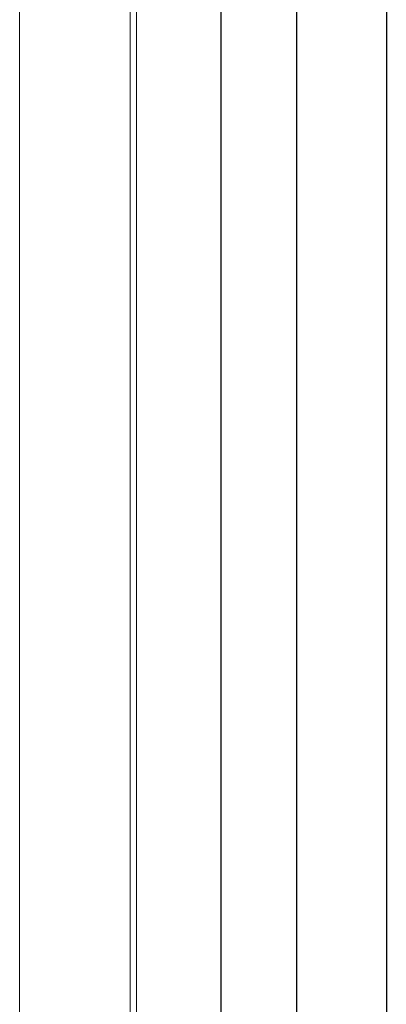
# Model space of a CAD drawing. Header units: millimetres. Extents: x 17 to 414, y 5 to 292.
# Tile 21 of 53: x 206 to 210, y 42 to 53. Entities that reach past the tile are written whole.
import ezdxf

# ---------------------------------------------------------------- set-up
doc = ezdxf.new("R2010")
doc.units = ezdxf.units.MM

msp = doc.modelspace()

# ---------------------------------------------------------------- linework, layer by layer
at = {"color": 7, "linetype": 'Continuous', "lineweight": 25}
for p, q in [((210.062, 105.015), (210.062, 25.784)), ((208.218, 104.911), (208.218, 25.767)), ((209.062, 25.767), (209.062, 104.892))]:
    msp.add_line(p, q, dxfattribs=at)
at = {"color": 8, "linetype": 'Continuous', "lineweight": 18}
for p, q in [((207.206, 84.845), (207.206, 25.776)), ((207.276, 84.845), (207.276, 25.775)), ((205.973, 53.881), (205.973, 25.784))]:
    msp.add_line(p, q, dxfattribs=at)

doc.saveas('drawing.dxf')
